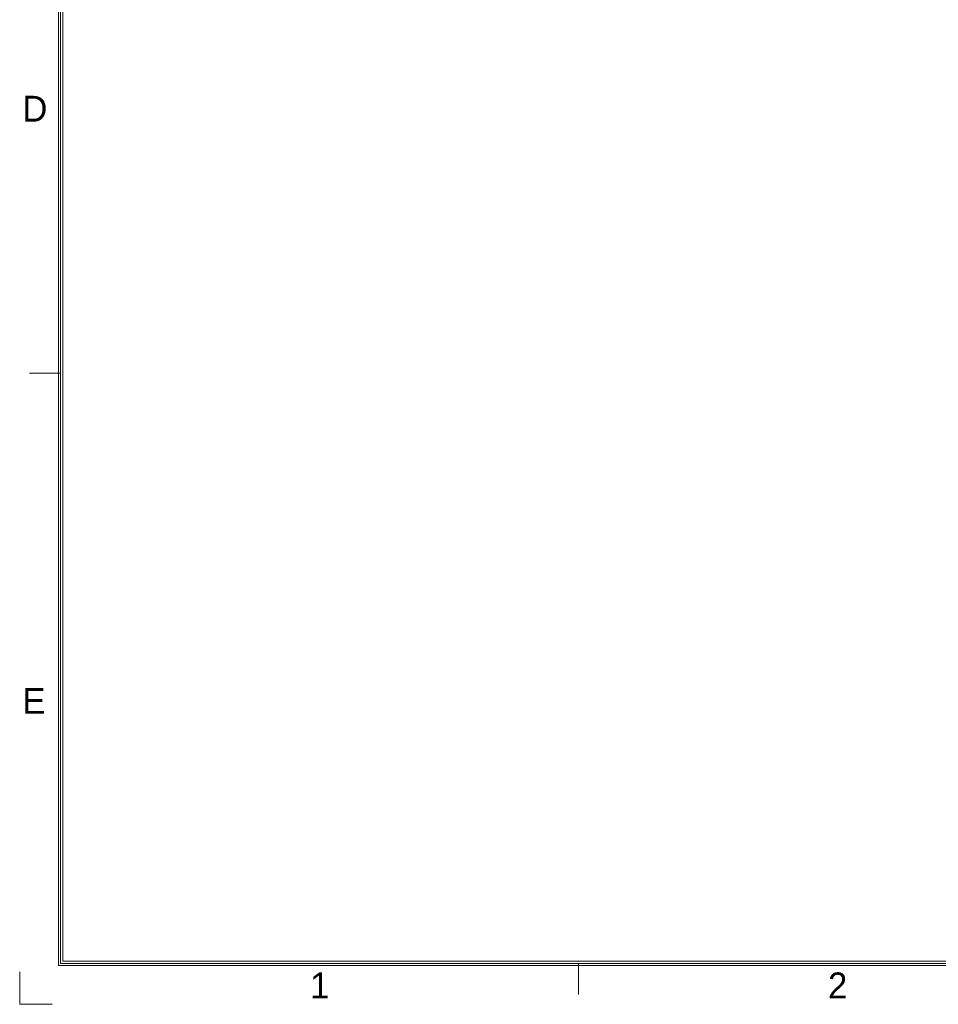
# Model space of a CAD drawing. Header units: millimetres. Extents: x 0 to 427, y 0 to 299.
# Tile 1 of 34: x 0 to 100, y 0 to 107. Entities that reach past the tile are written whole.
import ezdxf
from ezdxf.enums import TextEntityAlignment as Align

# ---------------------------------------------------------------- set-up
doc = ezdxf.new("R2010")
doc.units = ezdxf.units.MM
doc.header["$MEASUREMENT"] = 0
doc.layers.add('细实线层', color=7, linetype='Continuous', lineweight=18)
doc.styles.add('鸿蒙CAD', font='txt')

# ---------------------------------------------------------------- blocks, each defined once
blk = doc.blocks.new('Plastic_A3')
at = {"layer": '细实线层'}
for p, q in [((229.71, 338.7), (229.71, 629.56)), ((229.93, 338.92), (229.93, 629.33)), ((230.16, 339.15), (230.16, 629.11)), ((229.93, 403.33), (226.54, 403.33)), ((648.26, 338.7), (229.71, 338.7)), ((648.03, 338.92), (229.93, 338.92)), ((647.81, 339.15), (230.16, 339.15)), ((286.43, 338.92), (286.43, 335.53)), ((225.46, 334.46), (225.46, 337.99)), ((225.46, 334.46), (229, 334.46))]:
    blk.add_line(p, q, dxfattribs=at)
at = {"layer": '细实线层', "style": '鸿蒙CAD'}
for s, p in [('D', (225.76, 430.79)), ('E', (225.76, 366.16)), ('1', (257.15, 335.11)), ('2', (313.65, 335.11))]:
    blk.add_text(s, height=2.82, dxfattribs=at).set_placement(p)
for tag, p in [('V1.0', (231.67, 610.16)), ('XXXN', (538.26, 343))]:
    blk.add_attdef(tag, p, '', height=2.5, dxfattribs=at)
for tag, height, p in [('XXXE', 2.5, (540.24, 365.07)), ('XXXC', 2.5, (573.27, 365.07)), ('XXXA', 2, (624.03, 365.07)), ('XXXG', 2.5, (497.76, 358.07)), ('XXXD', 2.5, (573.27, 358.07)), ('XXXB', 2.5, (624.03, 358.07)), ('XXXK', 2, (514.01, 357.04)), ('mm', 2.5, (540.24, 358.07)), ('XXXM', 2.5, (501.13, 341.19))]:
    blk.add_attdef(tag, text='', height=height, dxfattribs=at).set_placement(p, align=Align.CENTER)
blk.add_attdef('XXXJ', text='', height=2.5, dxfattribs=at).set_placement((503.31, 352.09), align=Align.MIDDLE_RIGHT)

msp = doc.modelspace()

# ---------------------------------------------------------------- block references
at = {"layer": '细实线层'}
msp.add_blockref('Plastic_A3', (-225.46, -334.44), dxfattribs=at)

doc.saveas('drawing.dxf')
